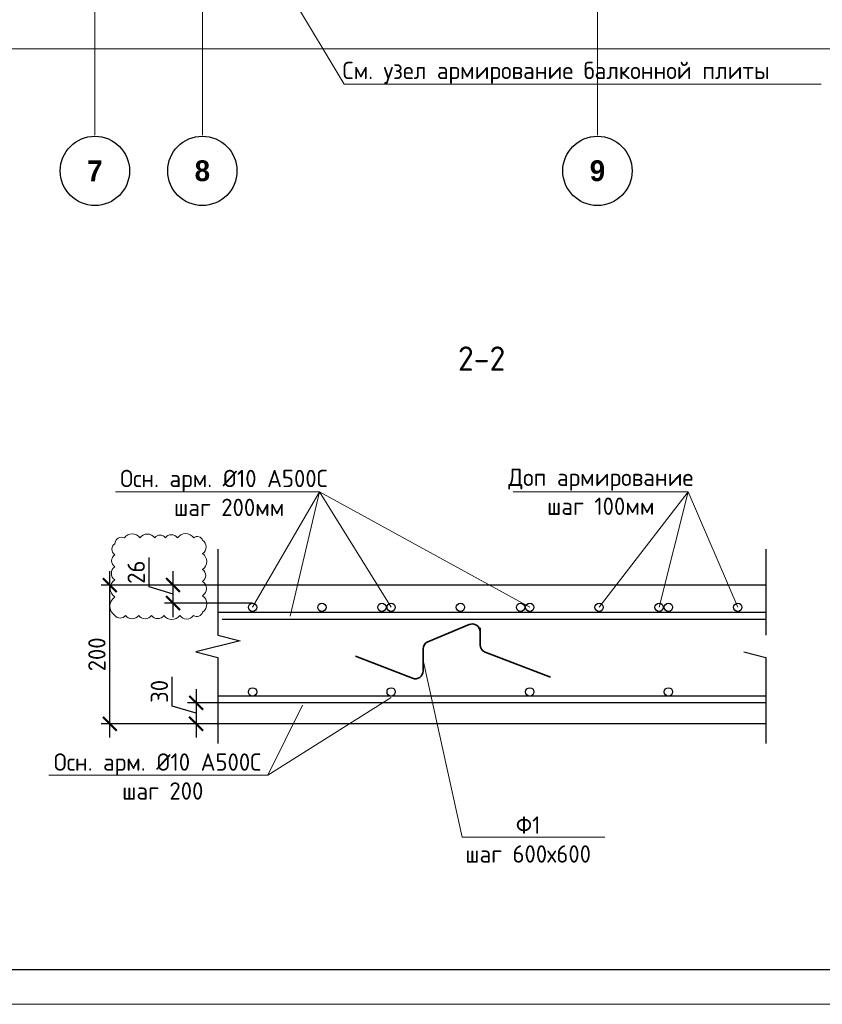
# Model space of a CAD drawing. Header units: millimetres. Extents: x -42044588 to 856694, y -806701 to 941911.
# Tile 45 of 256: x -84570 to -72992, y -449019 to -434819. Entities that reach past the tile are written whole.
import ezdxf
from ezdxf import colors
from ezdxf.entities.mleader import LeaderData, LeaderLine
from ezdxf.math import Vec2, Vec3

# ---------------------------------------------------------------- set-up
doc = ezdxf.new("R2010")
doc.units = ezdxf.units.MM
doc.linetypes.add('______5', pattern=[1100, 800, -100, 100, -100])
doc.linetypes.add('осевая', pattern=[50.8, 31.75, -6.35, 6.35, -6.35])
for name, color, linetype, lineweight in [('_0.5', 94, 'Continuous', 50), ('Арматура', 152, 'Continuous', 40), ('Выноски', 20, 'Continuous', 20), ('Оси', 40, '______5', 18), ('Перекрытие ж_бетон', 1, 'Continuous', 30), ('подоснова', 151, 'Continuous', 5), ('поз.', 2, 'Continuous', 25), ('РАЗМЕРЫ', 1, 'Continuous', 9), ('Текст', 7, 'Continuous', 25), ('ТОНКИЕ', 7, 'Continuous', 9), ('Узлы', 7, 'Continuous', 0)]:
    doc.layers.add(name, color=color, linetype=linetype, lineweight=lineweight)
doc.layers.add('К_Схемоармирование', color=7, linetype='Continuous')
doc.layers.add('ТОЛСТЫЕ_ОСНОВНЫЕ', color=6, linetype='Continuous')
doc.styles.add('Century Gothic', font='GOTHIC.TTF')
doc.styles.add('GOST-2.304_Type-B', font='GOST_Common.ttf')
doc.styles.add('ГОСТ', font='GOST_Common.ttf')
doc.styles.add('ГОСТ 2.304', font='GOST_Common.ttf')
doc.dimstyles.new('СПДС', dxfattribs={"dimscale": 100, "dimtxt": 2.5, "dimasz": 2, "dimexe": 1.25, "dimexo": 0, "dimtad": 1, "dimdec": 0, "dimrnd": 5, "dimtxsty": 'GOST-2.304_Type-B', "dimblk": 'ARCHTICK', "dimcen": 2.5, "dimdle": 2, "dimclrd": 1, "dimclre": 1, "dimclrt": 1, "dimadec": 0, "dimazin": 2, "dimtfac": 0.75, "dimtdec": 0, "dimtmove": 1, "dimatfit": 3, "dimfxl": 0, "dimtolj": 1, "dimarcsym": 0})

# ---------------------------------------------------------------- blocks, each defined once
blk = doc.blocks.new('A$Cd09756da')
at = {"layer": 'Текст', "color": 7, "attachment_point": 1, "style": 'ГОСТ'}
for s, width, heights, insert, char_height in [('\\pi594.35517;{\\fTimes New Roman|b0|i0|c204|p18;\\C256;Строительство жилого комплекса со  встроенными помещениями \\P\\pi1441.86779;общественного-делового, коммерческого назначения и \\P\\pi41.3631;поликлиническим учреждением по адресу: г. Чита, ул. 1-я Коллективная}', 11543.07, [0], (-11741, 4333), 250), ('\\pi389.01406;{\\fTimes New Roman|b0|i0|c204|p18;\\C256;«Жилой дом со встроенными помещениями \\P\\pi641.91601;общественно-делового и коммерческого \\P\\pi302.06381;назначения на первом этаже здания», поз. 3.1\\P}', 7000, [1500], (-12014, 2803), 225)]:
    blk.add_mtext_dynamic_manual_height_columns(s, width=width, gutter_width=12.5, heights=heights, dxfattribs=dict(at, insert=insert, char_height=char_height))
blk = doc.blocks.new('*U6686')
at = {"layer": 'ТОЛСТЫЕ_ОСНОВНЫЕ', "color": 6}
blk.add_lwpolyline([(20, 5), (886, 5), (886, 415), (20, 415)], close=True, dxfattribs=at)
at = {"layer": 'ТОНКИЕ'}
blk.add_lwpolyline([(0, 0), (891, 0), (891, 420), (0, 420)], close=True, dxfattribs=at)
blk = doc.blocks.new('_ArchTick')
at = {"color": 0, "linetype": 'ByBlock', "const_width": 0.15}
blk.add_lwpolyline([(-0.5, -0.5), (0.5, 0.5)], dxfattribs=at)
blk = doc.blocks.new('*D6710')
at = {"color": 1, "lineweight": -2, "transparency": 16777216}
for p, q in [((-85705, -346670), (-85705, -346545)), ((-38905, -346670), (-38905, -346545)), ((-85905, -346670), (-38705, -346670))]:
    blk.add_line(p, q, dxfattribs=at)
at = {"layer": 'DEFPOINTS', "color": 0, "transparency": 16777216}
for p in [(-85705, -346670), (-38905, -346670), (-38905, -346670)]:
    blk.add_point(p, dxfattribs=at)
at = {"color": 1, "lineweight": -2, "transparency": 16777216, "xscale": 250, "yscale": 250, "zscale": 250, "rotation": 180}
blk.add_blockref('_ArchTick', (-85705, -346670), dxfattribs=at)
at = {"color": 1, "lineweight": -2, "transparency": 16777216, "xscale": 250, "yscale": 250, "zscale": 250}
blk.add_blockref('_ArchTick', (-38905, -346670), dxfattribs=at)
at = {"color": 1, "transparency": 16777216, "insert": (-67487, -346445), "char_height": 250, "width": 104166.67, "attachment_point": 5, "style": 'GOST-2.304_Type-B'}
blk.add_mtext('\\A1;46800', dxfattribs=at)
blk = doc.blocks.new('NSY101')
at = {"color": 0, "linetype": 'ByBlock', "lineweight": -2}
blk.add_circle((0, 0), 50, dxfattribs=at)
blk = doc.blocks.new('СЛОЖНЫЙ_ОБЪЕКТ_34')
at = {"layer": 'Оси', "color": 16, "linetype": 'Continuous', "lineweight": 25, "transparency": 33554687, "xscale": 9.999999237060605, "yscale": 9.999999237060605, "zscale": 9.999999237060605}
blk.add_blockref('NSY101', (24563, -43009), dxfattribs=at)
at = {"layer": 'Оси', "color": 16, "linetype": 'Continuous', "lineweight": 25, "transparency": 33554687, "insert": (24563, -43009), "char_height": 300, "width": 385, "attachment_point": 5, "style": 'Century Gothic'}
blk.add_mtext('\\A1;{\\fCentury Gothic|i0|b1;\\H300.000000;\\W1.000000;\\C16;7}\\P', dxfattribs=at)
blk = doc.blocks.new('СЛОЖНЫЙ_ОБЪЕКТ_35')
at = {"layer": 'Оси', "color": 16, "linetype": 'Continuous', "lineweight": 25, "transparency": 33554687, "xscale": 9.999999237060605, "yscale": 9.999999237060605, "zscale": 9.999999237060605}
blk.add_blockref('NSY101', (26113, -43009), dxfattribs=at)
at = {"layer": 'Оси', "color": 16, "linetype": 'Continuous', "lineweight": 25, "transparency": 33554687, "insert": (26113, -43009), "char_height": 300, "width": 385, "attachment_point": 5, "style": 'Century Gothic'}
blk.add_mtext('\\A1;{\\fCentury Gothic|i0|b1;\\H300.000000;\\W1.000000;\\C16;8}\\P', dxfattribs=at)
blk = doc.blocks.new('СЛОЖНЫЙ_ОБЪЕКТ_36')
at = {"layer": 'Оси', "color": 16, "linetype": 'Continuous', "lineweight": 25, "transparency": 33554687, "xscale": 9.999999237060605, "yscale": 9.999999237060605, "zscale": 9.999999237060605}
blk.add_blockref('NSY101', (31813, -43009), dxfattribs=at)
at = {"layer": 'Оси', "color": 16, "linetype": 'Continuous', "lineweight": 25, "transparency": 33554687, "insert": (31813, -43009), "char_height": 300, "width": 385, "attachment_point": 5, "style": 'Century Gothic'}
blk.add_mtext('\\A1;{\\fCentury Gothic|i0|b1;\\H300.000000;\\W1.000000;\\C16;9}\\P', dxfattribs=at)
blk = doc.blocks.new('_None')
blk = doc.blocks.new('*D7278')
at = {"layer": 'DEFPOINTS', "color": 0, "transparency": 16777216}
for p in [(-82358, -442972), (-81212, -442972), (-81212, -443233)]:
    blk.add_point(p, dxfattribs=at)
at = {"layer": 'РАЗМЕРЫ', "color": 1, "lineweight": -2, "transparency": 16777216}
for p, q in [((-82702, -442999), (-82702, -442574)), ((-82358, -443433), (-82358, -442772)), ((-82358, -443103), (-82702, -442999)), ((-81212, -442972), (-82483, -442972)), ((-81212, -443233), (-82483, -443233))]:
    blk.add_line(p, q, dxfattribs=at)
at = {"layer": 'РАЗМЕРЫ', "color": 1, "lineweight": -2, "transparency": 16777216, "xscale": 200, "yscale": 200, "zscale": 200}
for p, rotation in [((-82358, -442972), 90), ((-82358, -443233), 270)]:
    blk.add_blockref('_ArchTick', p, dxfattribs=dict(at, rotation=rotation))
at = {"layer": 'РАЗМЕРЫ', "color": 1, "lineweight": 0, "transparency": 16777216, "insert": (-82890, -442787), "char_height": 250, "attachment_point": 5, "rotation": 90, "style": 'GOST-2.304_Type-B'}
blk.add_mtext('\\A1;26', dxfattribs=at)
blk = doc.blocks.new('*D7281')
at = {"layer": 'DEFPOINTS', "color": 0, "transparency": 16777216}
for p in [(-83270, -442972), (-81345, -442972), (-81499, -444972)]:
    blk.add_point(p, dxfattribs=at)
at = {"layer": 'РАЗМЕРЫ', "color": 1, "lineweight": -2, "transparency": 16777216}
for p, q in [((-83270, -445172), (-83270, -442772)), ((-81345, -442972), (-83395, -442972)), ((-81499, -444972), (-83395, -444972))]:
    blk.add_line(p, q, dxfattribs=at)
at = {"layer": 'РАЗМЕРЫ', "color": 1, "lineweight": -2, "transparency": 16777216, "xscale": 200, "yscale": 200, "zscale": 200}
for p, rotation in [((-83270, -442972), 90), ((-83270, -444972), 270)]:
    blk.add_blockref('_ArchTick', p, dxfattribs=dict(at, rotation=rotation))
at = {"layer": 'РАЗМЕРЫ', "color": 1, "lineweight": 0, "transparency": 16777216, "insert": (-83457, -443972), "char_height": 250, "attachment_point": 5, "rotation": 90, "style": 'GOST-2.304_Type-B'}
blk.add_mtext('\\A1;200', dxfattribs=at)
blk = doc.blocks.new('*D7282')
at = {"layer": 'DEFPOINTS', "color": 0, "transparency": 16777216}
for p in [(-81435, -444672), (-82025, -444972), (-81435, -444972)]:
    blk.add_point(p, dxfattribs=at)
at = {"layer": 'РАЗМЕРЫ', "color": 1, "lineweight": -2, "transparency": 16777216}
for p, q in [((-82369, -444719), (-82369, -444294)), ((-82025, -444472), (-82025, -445172)), ((-82025, -444822), (-82369, -444719)), ((-81435, -444672), (-82150, -444672)), ((-81435, -444972), (-82150, -444972))]:
    blk.add_line(p, q, dxfattribs=at)
at = {"layer": 'РАЗМЕРЫ', "color": 1, "lineweight": -2, "transparency": 16777216, "xscale": 200, "yscale": 200, "zscale": 200}
for p, rotation in [((-82025, -444672), 90), ((-82025, -444972), 270)]:
    blk.add_blockref('_ArchTick', p, dxfattribs=dict(at, rotation=rotation))
at = {"layer": 'РАЗМЕРЫ', "color": 1, "lineweight": 0, "transparency": 16777216, "insert": (-82556, -444506), "char_height": 250, "attachment_point": 5, "rotation": 90, "style": 'GOST-2.304_Type-B'}
blk.add_mtext('\\A1;30', dxfattribs=at)
blk = doc.blocks.new('оси блок 2')
at = {"layer": 'Оси', "color": 16, "linetype": 'осевая', "lineweight": 0, "ltscale": 0.25, "transparency": 33554687}
for p, q in [((-65854.7, -322543), (-65854.7, -347914.1)), ((-64304.7, -322543), (-64304.7, -347914.1)), ((-58604.7, -322543), (-58604.7, -347914.1))]:
    blk.add_line(p, q, dxfattribs=at)
at = {"layer": 'Оси', "color": 16, "linetype": 'Continuous', "lineweight": 25, "transparency": 33554687}
for name in ['СЛОЖНЫЙ_ОБЪЕКТ_34', 'СЛОЖНЫЙ_ОБЪЕКТ_35', 'СЛОЖНЫЙ_ОБЪЕКТ_36']:
    blk.add_blockref(name, (-90418.2, -305420.5), dxfattribs=at)
dim = blk.add_linear_dim(base=(-38904.7, -346670.2), p1=(-85704.7, -346670.2), p2=(-38904.7, -346670.2), dimstyle='СПДС', override={"dimgap": 1})
dim.commit()
dim.dimension.update_dxf_attribs({"geometry": '*D6710', "text_midpoint": (-67487.3, -346670.2), "dimtype": 160})

msp = doc.modelspace()

# ---------------------------------------------------------------- linework, layer by layer
at = {"color": 3, "linetype": 'Continuous', "lineweight": 30}
for centre in [(-81211.733, -443293.102), (-79211.733, -443293.102), (-77211.733, -443293.102), (-75211.733, -443293.102), (-81211.733, -444513.102), (-79211.733, -444513.102), (-77211.733, -444513.102), (-75211.733, -444513.102)]:
    msp.add_circle(centre, 60, dxfattribs=at)
at = {"color": 1, "linetype": 'Continuous', "lineweight": 30}
for centre in [(-80211.733, -443293.102), (-79345.83, -443293.102), (-78211.733, -443293.102), (-77345.83, -443293.102), (-76211.733, -443293.102), (-75345.83, -443293.102), (-74211.733, -443293.102)]:
    msp.add_circle(centre, 60, dxfattribs=at)
at = {"layer": '_0.5', "color": 240, "lineweight": 0, "true_color": 0xed1f24}
msp.add_lwpolyline([(-83199.005, -443409.644, 0.52056705), (-83045.285, -443409.644, 0.52056705), (-82853.508, -443409.644, 0.52056705), (-82667.606, -443409.644, 0.52056705), (-82489.191, -443409.644, 0.52056705), (-82262.247, -443409.644, 0.52056705), (-82061.284, -443409.644, 0.52056705), (-81931.602, -443362.644, 0.52056705), (-81931.602, -443126.243, 0.52056705), (-81931.602, -442920.287, 0.52056705), (-81931.602, -442747.111, 0.52056705), (-81931.602, -442519.335, 0.52056705), (-81931.602, -442325.944, 0.52056705), (-82060.45, -442291.056, 0.52056705), (-82295.316, -442291.056, 0.52056705), (-82469.075, -442291.056, 0.52056705), (-82622.99, -442291.056, 0.52056705), (-82834.934, -442291.056, 0.52056705), (-83060.25, -442291.056, 0.52056705), (-83199.005, -442376.26, 0.52056705), (-83199.005, -442534.658, 0.52056705), (-83199.005, -442708.738, 0.52056705), (-83199.005, -442898.427, 0.52056705), (-83199.005, -443144.292, 0.52056705)], format="xyb", close=True, dxfattribs=at)
at = {"layer": 'Арматура', "color": 2, "lineweight": 0}
for p, q in [((-80246.024, -441626.692), (-83189.59, -441626.692)), ((-80246.024, -441626.692), (-81211.733, -443293.102)), ((-80246.024, -441626.692), (-80670.458, -443421.312)), ((-77211.733, -443293.102), (-80246.024, -441626.692)), ((-79211.733, -443293.102), (-80246.024, -441626.692)), ((-74924.967, -441626.692), (-77451.433, -441626.692)), ((-74924.967, -441626.692), (-76211.733, -443293.102)), ((-74924.967, -441626.692), (-75345.83, -443293.102)), ((-74211.733, -443293.102), (-74924.967, -441626.692)), ((-79211.733, -444592.102), (-80990.802, -445716.344)), ((-80990.802, -445716.344), (-80490.458, -444705.312)), ((-80990.802, -445716.344), (-84147.986, -445716.344))]:
    msp.add_line(p, q, dxfattribs=at)
at = {"layer": 'К_Схемоармирование', "lineweight": 35, "ltscale": 10}
for p, q in [((-78085.568, -443541.485), (-78680.828, -443790.453)), ((-77929.908, -443833.69), (-77929.908, -443589.106)), ((-78749.808, -443894.075), (-78749.808, -444211.613)), ((-78902.884, -444316.278), (-79725.3, -443996.037)), ((-76915.218, -444300.379), (-77857.839, -443938.55))]:
    msp.add_line(p, q, dxfattribs=at)
for centre, start, end in [((-78042.228, -443645.106), 0, 112.6971619), ((-78637.488, -443894.075), 112.6971619, 180), ((-77817.588, -443833.69), 180, 249.0004898), ((-78862.128, -444211.613), 248.7245114, 0)]:
    msp.add_arc(centre, 112.32, start, end, dxfattribs=at)
at = {"layer": 'Перекрытие ж_бетон', "color": 7, "linetype": 'Continuous', "lineweight": 30}
for p, q in [((-73806.454, -442972.102), (-81711.733, -442972.102)), ((-73806.454, -444972.102), (-81711.733, -444972.102))]:
    msp.add_line(p, q, dxfattribs=at)
at = {"layer": 'Перекрытие ж_бетон', "color": 3, "linetype": 'Continuous', "lineweight": 30}
for p, q in [((-73806.454, -443368.102), (-81711.733, -443368.102)), ((-73806.454, -443467.012), (-81650.733, -443467.012)), ((-73806.454, -444573.102), (-81711.733, -444573.102)), ((-73806.454, -444672.012), (-81711.733, -444672.012)), ((-73806.454, -444672.012), (-81650.733, -444672.012))]:
    msp.add_line(p, q, dxfattribs=at)
at = {"layer": 'поз.', "linetype": 'Continuous'}
for points in [[(-81711.733, -442452.995), (-81711.733, -443694.995), (-81391.733, -443774.995), (-82031.733, -443934.995), (-81711.733, -444014.995), (-81711.733, -445256.995)], [(-73806.454, -442452.995), (-73806.454, -443694.995)], [(-74126.454, -443934.995), (-73806.454, -444014.995), (-73806.454, -445256.995)]]:
    msp.add_lwpolyline(points, dxfattribs=at)

# ---------------------------------------------------------------- block references
at = {"xscale": 100, "yscale": 100, "zscale": 100}
msp.add_blockref('*U6686', (-111078.223, -449018.639), dxfattribs=at)
at = {"lineweight": 50, "ltscale": 100}
msp.add_blockref('A$Cd09756da', (-114599.263, -448277.399), dxfattribs=at)
at = {"layer": 'РАЗМЕРЫ'}
msp.add_blockref('оси блок 2', (-17630.557, -88569.364), dxfattribs=at)

# ---------------------------------------------------------------- texts
at = {"ltscale": 100, "insert": (-133805.873, -427787.508), "char_height": 250, "attachment_point": 1, "style": 'ГОСТ'}
msp.add_mtext_dynamic_manual_height_columns('\\pi1250,t1750;1.^IПроизводство работ вести в строгом соответствии с требованиями СП 70.13330.2012 "Несущие и ограждающие конструкции" и проектом производства работ.{\\H1.83333x; }\\P2.^IПеред бетонированием арматуру и основание, на которую укладывается бетонная смесь, очистить от {\\H1.55556x; }ржавчины и грязи. {\\H1.64815x; }\\P3.^IБетонирование вести слоем на всю толщину  плит. Захватки при бетонировании должны быть отсечены {\\H1.61728x; }вертикальными швами. Бетон применять класса В25. Заполнителем для бетона служит щебень твердых пород, {\\H1.62757x; }наибольшая фракция щебня не должна превышать 40мм.{\\H1.62414x; }\\P4.^IВ процессе бетонирования обеспечить соблюдение защитных слоев и мест положения рабочей арматуры {\\H1.62529x; }согласно проекту. Материал фиксаторов для нижней арматуры фундаментных плит выбирается проектом производства {\\H1.6249x; }работ, исходя из конкретных возможностей строительной организации.{\\H1.62503x; }\\P5.^IПроектом принято соединение рабочих стержней арматуры монолитной плиты внахлестку (без сварки). {\\H1.72499x; }\\P6.^IСварные арматурные каркасы изготовить на заводе-изготовители. {\\H1.67917x; }\\P7.^IКрестообразные соединения стержней арматуры 1-го и 2-го рядов, а также 3-го и 4-го рядов между собой {\\H1.60694x; }выполнить вязкой отожженной проволокой диаметром 2,0-3,0 мм. Допускается применение специальных соединительных {\\H1.63102x; }элементов - пластмассовых или проволочных фиксаторов. Соединение арматуры допускается предусматривать не во всех {\\H1.62299x; }местах пересечения стержней арматуры. При этом должны быть связаны вязальной проволокой все пересечения стержней {\\H1.62567x; }в 2-х крайних рядах по периметру плит, остальные узлы могут быть соединены через узел в шахматном порядке (схему {\\H1.72478x; }вязки стержней см. на данном листе).{\\H1.77924x; }', width=18954.38214, gutter_width=12.5, heights=[0], dxfattribs=at)
at = {"layer": 'Арматура', "color": 2, "lineweight": 0, "char_height": 250, "width": 3270.99844, "attachment_point": 5, "style": 'ГОСТ 2.304'}
for s, insert in [(' \\PОсн. арм. %%C10 А500С\\P шаг 200мм', (-81624.158, -441435.262)), ('Доп армирование шаг 100мм', (-76188.2, -441626.692)), (' \\PОсн. арм. %%C10 А500С\\P шаг 200', (-82582.554, -445524.913))]:
    msp.add_mtext(s, dxfattribs=dict(at, insert=insert))
at = {"layer": 'Выноски', "color": 240, "true_color": 0xed1f24, "insert": (-133083.057, -441144.349), "char_height": 250, "width": 18219.65973, "attachment_point": 1, "style": 'ГОСТ'}
msp.add_mtext('\\pi-500,l500;В выделенной области представлена замененная ( актуальная) версия. Содержание изменения см. в листе разрешения на внесение изменений{\\H1.025x; }', dxfattribs=at)
at = {"layer": 'Текст', "color": 7, "insert": (-126599.263, -446777.399), "char_height": 250, "attachment_point": 1, "style": 'ГОСТ'}
msp.add_mtext_dynamic_manual_height_columns('\\pi3500;\\P\\pi322.53788;Плита на отм. +39,900;+43,050 (опалубка)', width=7000, gutter_width=12.5, heights=[1500], dxfattribs=at)
at = {"layer": 'Узлы', "color": 80, "linetype": 'Continuous', "lineweight": 0, "style": 'GOST-2.304_Type-B'}
msp.add_text('2-2', height=350, dxfattribs=at).set_placement((-78248.054, -439880.162))
at = {"layer": 'Узлы', "color": 80, "linetype": 'Continuous', "lineweight": 0, "insert": (-99308.111, -441262.2), "char_height": 350, "width": 10464.96038, "attachment_point": 5, "style": 'GOST-2.304_Type-B'}
msp.add_mtext('\\pi136.85;Деталь выполнения стыковки арматурных стержней внахлестку ∅10', dxfattribs=at)

# ---------------------------------------------------------------- dimensions: what is measured, and where the dimension line sits
at = {"layer": 'РАЗМЕРЫ', "lineweight": 0}
for base, p1, p2, override, picture, middle in [((-82358.493, -442972.102), (-81211.733, -443233.102), (-81211.733, -442972.102), {"dimlfac": 0.1, "dimrnd": 0}, '*D7278', (-82889.743, -442936.977)), ((-83269.814, -442972.102), (-81499.262, -444972.102), (-81345.301, -442972.102), {"dimlfac": 0.1, "dimrnd": 5}, '*D7281', (-83457.314, -443972.102)), ((-82024.933, -444972.102), (-81435, -444672.012), (-81435, -444972.102), {"dimlfac": 0.1, "dimrnd": 5}, '*D7282', (-82556.183, -444656.432))]:
    dim = msp.add_linear_dim(base=base, p1=p1, p2=p2, angle=90, dimstyle='СПДС', override=override, dxfattribs=at)
    dim.commit()
    dim.dimension.update_dxf_attribs({"geometry": picture, "text_midpoint": middle})

# ---------------------------------------------------------------- leaders
at = {"layer": 'подоснова', "color": 2, "ltscale": 0.3}
ml = msp.add_multileader_mtext('Standard', dxfattribs=at)
ml.set_content('\\pxi0.391,qc;{\\C80;См. узел армирование балконной плиты}', color=2, style='GOST-2.304_Type-B')
ml.set_leader_properties(color=256, linetype='ByLayer', lineweight=15)
ml.set_arrow_properties(name='NONE')
ml.build(insert=Vec2(0, 0))
ml.multileader.update_dxf_attribs({"text_left_attachment_type": 6, "text_right_attachment_type": 6, "dogleg_length": 0.1, "arrow_head_size": 18})
ctx = ml.context
ctx.base_point, ctx.char_height, ctx.arrow_head_size, ctx.landing_gap_size, ctx.plane_origin = Vec3(-79890.532, -435750.476, 160), 250, 18, 20, Vec3(-89911.18, -429768.038, 160)
ctx.left_attachment, ctx.right_attachment, ctx.text_align_type = 6, 6, 1
notes = []
notes.append((ctx, [(0, (1, 1, 0), (-79890.632, -435750.476, 160), (1, 0), 0.1, [(0, [(-81487.678, -433085.024, 160)], 0, [])])]))
ctx.mtext.insert, ctx.mtext.alignment, ctx.mtext.flow_direction = Vec3(-76880.57, -435425.476, 160), 2, 5
at = {"layer": 'подоснова', "color": 4, "ltscale": 0.3}
ml = msp.add_multileader_mtext('Standard', dxfattribs=at)
ml.set_content('Ф1 \\Pшаг 600х600', color=4, style='GOST-2.304_Type-B')
ml.set_leader_properties(color=256, linetype='ByLayer', lineweight=15)
ml.set_arrow_properties(name='NONE')
ml.build(insert=Vec2(0, 0))
ml.multileader.update_dxf_attribs({"text_left_attachment_type": 6, "text_right_attachment_type": 6, "dogleg_length": 0.1, "arrow_head_size": 18})
ctx = ml.context
ctx.base_point, ctx.char_height, ctx.arrow_head_size, ctx.landing_gap_size, ctx.plane_origin = Vec3(-78186.64, -446608.871), 250, 18, 20, Vec3(-87422.353, -440407.535)
ctx.left_attachment, ctx.right_attachment, ctx.text_align_type = 6, 6, 1
notes.append((ctx, [(0, (1, 1, 0), (-78186.74, -446608.871), (1, 0), 0.1, [(0, [(-78745.752, -444081.068)], 0, [])])]))
ctx.mtext.insert, ctx.mtext.alignment, ctx.mtext.flow_direction = Vec3(-77236.337, -446308.871), 2, 5
for ctx, leaders in notes:
    for number, flags, end, landing, length, lines in leaders:
        leader = LeaderData()
        leader.index, (leader.has_last_leader_line, leader.has_dogleg_vector, leader.attachment_direction) = number, flags
        leader.last_leader_point, leader.dogleg_vector, leader.dogleg_length = Vec3(end), Vec3(landing), length
        for number, points, colour, breaks in lines:
            line = LeaderLine()
            line.index, line.vertices, line.color, line.breaks = number, Vec3.list(points), colors.encode_raw_color(colour), breaks
            leader.lines.append(line)
        ctx.leaders.append(leader)

doc.saveas('drawing.dxf')
